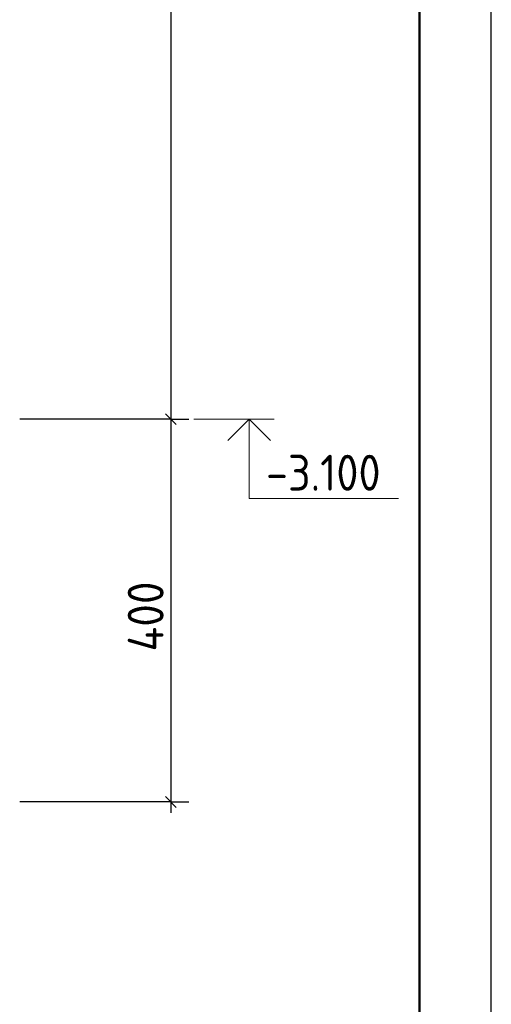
# Model space of a CAD drawing. Header units: millimetres. Extents: x 0 to 21000, y 0 to 14850.
# Tile 48 of 56: x 19357 to 21000, y 6456 to 9885. Entities that reach past the tile are written whole.
import ezdxf

# ---------------------------------------------------------------- set-up
doc = ezdxf.new("R2010")
doc.units = ezdxf.units.MM
doc.layers.add('Standard', color=7, linetype='Continuous', lineweight=25)
doc.layers.add('Размерная линия_ общее', color=7, linetype='Continuous', lineweight=13)
doc.styles.add('ISOCPEUR', font='txt')

msp = doc.modelspace()

# ---------------------------------------------------------------- linework, layer by layer
at = {"layer": 'Standard', "color": 7, "linetype": 'Continuous', "lineweight": 25, "transparency": 33554687}
msp.add_line((21000, 0), (21000, 14850), dxfattribs=at)
at = {"layer": 'Standard', "color": 7, "linetype": 'Continuous', "lineweight": 50, "transparency": 33554687}
msp.add_line((20750, 14600), (20750, 250), dxfattribs=at)
at = {"layer": 'Standard', "color": 7, "linetype": 'Continuous', "lineweight": 13, "transparency": 33554687}
for p, q in [((19963.8, 8494.2), (20243.8, 8494.2)), ((20156.6, 8494.2), (20156.6, 8217.6)), ((20156.6, 8217.6), (20676.2, 8217.6))]:
    msp.add_line(p, q, dxfattribs=at)
at = {"layer": 'Standard', "color": 7, "linetype": 'Continuous', "lineweight": 35, "transparency": 33554687}
for p, q in [((20156.6, 8494.2), (20082.4, 8420)), ((20230.9, 8420), (20156.6, 8494.2))]:
    msp.add_line(p, q, dxfattribs=at)
at = {"layer": 'Размерная линия_ общее', "color": 7, "linetype": 'Continuous', "lineweight": -3, "transparency": 33554687}
for p, q in [((19883.3, 12040.9), (19883.3, 8494.2)), ((19877, 8494.2), (19356.9, 8494.2)), ((19883.3, 8494.2), (19820.8, 8494.2)), ((19883.3, 8494.2), (19877, 8494.2)), ((19877, 8494.2), (19877, 8494.2)), ((19883.3, 8494.2), (19945.8, 8494.2)), ((19883.3, 8494.2), (19883.3, 7160.9)), ((19883.3, 7160.9), (19356.9, 7160.9)), ((19883.3, 7160.9), (19820.8, 7160.9)), ((19883.3, 7160.9), (19945.8, 7160.9)), ((19883.3, 7160.9), (19883.3, 7123.4))]:
    msp.add_line(p, q, dxfattribs=at)
at = {"layer": 'Размерная линия_ общее', "color": 7, "linetype": 'Continuous', "lineweight": 25, "transparency": 33554687}
for p, q in [((19864.5, 8513), (19902, 8475.5)), ((19864.5, 7179.6), (19902, 7142.1))]:
    msp.add_line(p, q, dxfattribs=at)

# ---------------------------------------------------------------- texts
at = {"layer": 'Standard', "color": 7, "lineweight": 25, "transparency": 33554687, "style": 'ISOCPEUR', "width": 0.9}
msp.add_text('-3.100', height=125, dxfattribs=at).set_placement((20214.9, 8245.1))
at = {"layer": 'Размерная линия_ общее', "color": 7, "lineweight": 25, "transparency": 33554687, "style": 'ISOCPEUR', "width": 0.92}
msp.add_text('400', height=125, rotation=90, dxfattribs=at).set_placement((19858.3, 7684.8))

doc.saveas('drawing.dxf')
